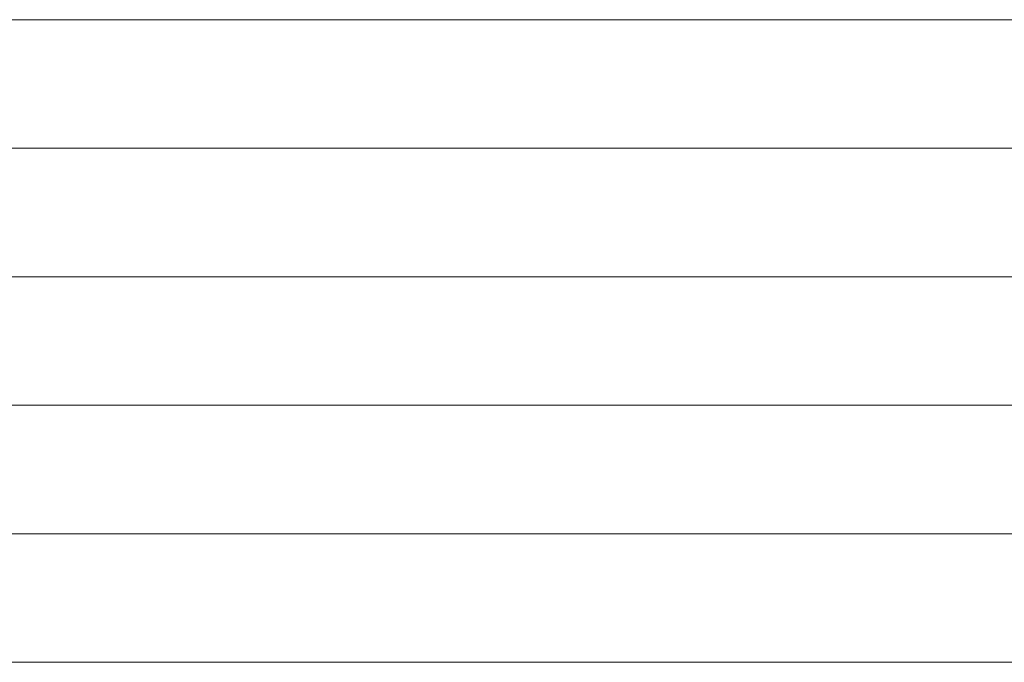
# Model space of a CAD drawing. Extents: x 0 to 1189, y 0 to 841.
# Tile 110 of 129: x 1043 to 1097, y 114 to 149. Entities that reach past the tile are written whole.
import ezdxf

# ---------------------------------------------------------------- set-up
doc = ezdxf.new("R2010")
doc.units = 0

msp = doc.modelspace()

# ---------------------------------------------------------------- linework, layer by layer
at = {"color": 7, "lineweight": 13}
for p, q in [((1169, 149), (989, 149)), ((1169, 142), (989, 142)), ((1169, 135), (989, 135)), ((1169, 128), (989, 128)), ((1169, 121), (989, 121)), ((1169, 114), (989, 114))]:
    msp.add_line(p, q, dxfattribs=at)

doc.saveas('drawing.dxf')
